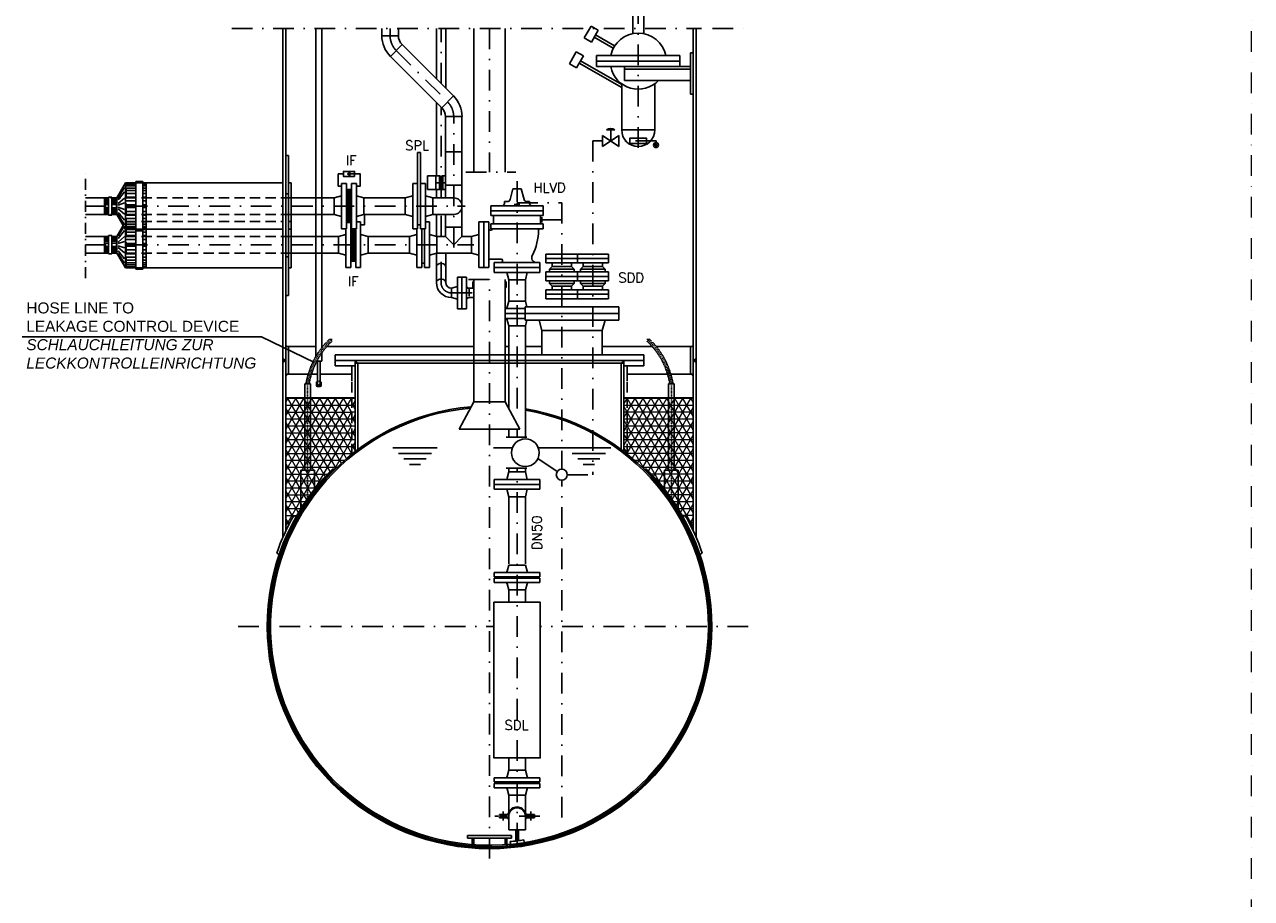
# Model space of a CAD drawing. Header units: inches. Extents: x -1548 to 30345, y -12744 to 2311.
# Tile 32 of 33: x 25890 to 30345, y -7111 to -3939. Entities that reach past the tile are written whole.
import ezdxf
from ezdxf.enums import TextEntityAlignment as Align

# ---------------------------------------------------------------- set-up
doc = ezdxf.new("R2010")
doc.units = ezdxf.units.IN
doc.header["$MEASUREMENT"] = 0
for name, pattern in [('DASHDOT', [1, 0.5, -0.25, 0, -0.25]), ('HIDDEN', [0.375, 0.25, -0.125]), ('JIS_02_1.0', [2, 1, -1])]:
    doc.linetypes.add(name, pattern=pattern)
doc.layers.get('0').update_dxf_attribs({"linetype": 'CONTINUOUS'})
for name, color, linetype in [('17', 7, 'CONTINUOUS'), ('2', 7, 'CONTINUOUS'), ('41', 7, 'CONTINUOUS'), ('42', 7, 'CONTINUOUS'), ('44', 7, 'CONTINUOUS'), ('6', 7, 'CONTINUOUS'), ('8', 7, 'CONTINUOUS')]:
    doc.layers.add(name, color=color, linetype=linetype)
doc.layers.add('Bemaßung', color=7, linetype='CONTINUOUS', lineweight=13)
doc.styles.add('ROMANS', font='ROMANS', dxfattribs={"height": 0.2})
pattern_1 = [(0, (17464.416, 4.603), (0, 25), []), (60, (17464.416, 4.603), (-21.650635, 12.5), []), (120, (17464.416, 4.603), (-21.650635, -12.5), [])]
pattern_2 = [(0, (18927.302, -12595.071), (0, 25), []), (60, (18927.302, -12595.071), (-21.650635, 12.5), []), (120, (18927.302, -12595.071), (-21.650635, -12.5), [])]

msp = doc.modelspace()

# ---------------------------------------------------------------- hatches: boundary and pattern name
h = msp.add_hatch(color=256)
h.dxf.hatch_style = 1
h.paths.add_polyline_path([(27062.1, -4480.8), (27071.5, -4486.2), (27071.5, -4475.4)])
at = {"linetype": 'Continuous', "lineweight": 5}
h = msp.add_hatch(dxfattribs=at)
h.set_pattern_fill('NET3', color=256, scale=40, angle=90)
h.set_pattern_definition([(90, (18629.955, -23632.2997), (-5, 3e-16), []), (150, (18629.955, -23632.2997), (-2.5, -4.330127), []), (210, (18629.955, -23632.2997), (2.5, -4.330127), [])])
h.paths.add_polyline_path([(27059.4, -4597.9), (27059.4, -4657.8), (27077.4, -4657.8), (27077.4, -4597.9)])
h.paths.add_polyline_path([(27059.4, -4537.9), (27059.4, -4597.9), (27077.4, -4597.9), (27077.4, -4537.9)])
h = msp.add_hatch(dxfattribs=at)
h.set_pattern_fill('NET3', color=256, scale=40, angle=90)
h.set_pattern_definition([(90, (18645.105, -23772.2997), (-5, 3e-16), []), (150, (18645.105, -23772.2997), (-2.5, -4.330127), []), (210, (18645.105, -23772.2997), (2.5, -4.330127), [])])
h.paths.add_polyline_path([(27074.5, -4737.9), (27074.5, -4797.8), (27092.5, -4797.8), (27092.5, -4737.9)])
h.paths.add_polyline_path([(27092.5, -4680.4), (27077.4, -4680.4), (27077.4, -4677.9), (27074.5, -4677.9), (27074.5, -4737.9), (27092.5, -4737.9)])
at = {"layer": '2', "linetype": 'Continuous', "lineweight": 5}
h = msp.add_hatch(dxfattribs=at)
h.set_pattern_fill('NET3', color=253, scale=200)
h.set_pattern_definition(pattern_1)
h.paths.add_polyline_path([(27078.4, -5293.3), (26838.4, -5293.3), (26838.4, -5425.7), (27078.4, -5425.7)])
h = msp.add_hatch(dxfattribs=at)
h.set_pattern_fill('NET3', color=253, scale=200)
h.set_pattern_definition(pattern_2)
h.paths.add_polyline_path([(27090.6, -5425.7), (27090.6, -5293.3), (27078.4, -5293.3), (27078.4, -5425.7)])
h = msp.add_hatch(dxfattribs=at)
h.set_pattern_fill('NET3', color=253, scale=200)
h.set_pattern_definition(pattern_2)
edge = h.paths.add_edge_path()
edge.add_line((28066.1, -5293.3), (28066.1, -5489.2))
edge.add_arc((27578.4, -6123.3), 800, 51.3178, 52.4331, ccw=False)
edge.add_line((28078.4, -5498.8), (28078.4, -5293.3))
edge.add_line((28078.4, -5293.3), (28066.1, -5293.3))
h = msp.add_hatch(dxfattribs=at)
h.set_pattern_fill('NET3', color=253, scale=200)
h.set_pattern_definition(pattern_2)
h.paths.add_polyline_path([(28318.4, -5293.3), (28078.4, -5293.3), (28078.4, -5498.8, -0.027574), (28144, -5557.6, -0.415496), (28154, -5557.7, -0.020074), (28197.5, -5605.7), (28318.4, -5605.7)])
h = msp.add_hatch(dxfattribs=at)
h.set_pattern_fill('NET3', color=253, scale=200)
h.set_pattern_definition(pattern_1)
h.paths.add_polyline_path([(27002.8, -5557.7, -0.415496), (27012.7, -5557.6, -0.027574), (27078.4, -5498.8), (27078.4, -5425.7), (26838.4, -5425.7), (26838.4, -5777.1, -0.017184), (26863.9, -5727.1), (26873.1, -5731.1, -0.067385)])
h = msp.add_hatch(dxfattribs=at)
h.set_pattern_fill('NET3', color=253, scale=200)
h.set_pattern_definition(pattern_2)
edge = h.paths.add_edge_path()
edge.add_line((27090.6, -5489.2), (27090.6, -5425.7))
edge.add_line((27090.6, -5425.7), (27078.4, -5425.7))
edge.add_line((27078.4, -5425.7), (27078.4, -5498.8))
edge.add_arc((27578.4, -6123.3), 800, 127.5669, 128.6822, ccw=False)
h = msp.add_hatch(dxfattribs=at)
h.set_pattern_fill('NET3', color=253, scale=200)
h.set_pattern_definition(pattern_2)
h.paths.add_polyline_path([(28318.4, -5605.7), (28197.5, -5605.7, -0.047247), (28283.6, -5731.1), (28292.8, -5727.1, -0.017184), (28318.4, -5777.1)])

# ---------------------------------------------------------------- linework, layer by layer
at = {"linetype": 'Continuous'}
for p, q in [((26180.8, -4567.7), (26110.8, -4567.7)), ((27272.4, -4567.7), (27122.4, -4567.7)), ((26180.8, -4628), (26110.8, -4628)), ((27272.4, -4628), (27122.4, -4628)), ((27074.5, -4820.4), (27074.5, -4657.8)), ((26180.8, -4707.7), (26110.8, -4707.7)), ((27287.5, -4707.7), (27137.5, -4707.7)), ((26180.8, -4768), (26110.8, -4768)), ((27287.5, -4768), (27137.5, -4768))]:
    msp.add_line(p, q, dxfattribs=at)
for p, q in [((26951.3, -5160.3), (26969.2, -5160.3)), ((26949.7, -5248.9), (26949.7, -5238.3)), ((26953.5, -5239.9), (26953.5, -5247.6)), ((26953.5, -5247.6), (26958.5, -5252.9)), ((26963.2, -5252.9), (26953.7, -5252.9)), ((26963.5, -5247.6), (26958.5, -5252.9)), ((26963.5, -5232.9), (26966, -5235.5)), ((26963.5, -5239.9), (26963.5, -5247.6)), ((26967.2, -5248.9), (26967.2, -5238.3))]:
    msp.add_line(p, q)
at = {"linetype": 'JIS_02_1.0', "lineweight": 5, "ltscale": 2}
msp.add_line((26953.5, -5232.9), (26950.9, -5235.5), dxfattribs=at)
for points in [[(26947.7, -3953.3), (26947.7, -5143.5)], [(26969.2, -5111.9), (26969.2, -3953.3)], [(27048.1, -4480.8), (27029.1, -4480.8), (27029.1, -4525.3), (27041.4, -4525.3)], [(27068.4, -4480.8), (27109, -4480.8), (27109, -4525.3), (27095.4, -4525.3)], [(27124.2, -4628), (27124.2, -4665.3), (27110.5, -4665.3)], [(26953.5, -5160.3), (26953.5, -5239.9)], [(26963.5, -5239.9), (26963.5, -5160.3)], [(26969.2, -5160.3), (26969.2, -5130.9)]]:
    msp.add_lwpolyline(points)
for points in [[(27088.6, -4489.8), (27088.6, -4471.8), (27048.1, -4471.8), (27048.1, -4489.8)], [(27062.1, -4480.8), (27071.5, -4486.2), (27071.5, -4475.4)]]:
    msp.add_lwpolyline(points, close=True)
for centre, start, end in [((26953.7, -5238.3), 135, 180), ((26953.7, -5248.9), 180, 270), ((26963.2, -5248.9), 270, 0), ((26963.2, -5238.3), 0, 45)]:
    msp.add_arc(centre, 4, start, end)
at = {"linetype": 'JIS_02_1.0', "lineweight": 5, "ltscale": 2, "extrusion": (0, 0, -1)}
msp.add_ellipse((26958.5, -5239.9), major_axis=(0, -6.29), ratio=0.795389, dxfattribs=at)
at = {"layer": '17', "color": 3, "linetype": 'DASHDOT', "lineweight": 5, "ltscale": 150}
msp.add_lwpolyline([(15745.7, -12743.9), (30345.4, -12743.9), (30345.4, 2311), (15745.7, 2311)], close=True, dxfattribs=at)
at = {"layer": '2', "linetype": 'HIDDEN', "ltscale": 5}
for p, q in [((26998.8, -5079.5), (27006.6, -5087.7)), ((28157.9, -5079.5), (28150.2, -5087.7))]:
    msp.add_line(p, q, dxfattribs=at)
at = {"layer": '2', "color": 7, "linetype": 'Continuous'}
for p, q in [((26907.2, -5243.3), (26907.2, -5556.7)), ((26928.5, -5243.3), (26928.5, -5556.7)), ((28228.2, -5243.3), (28228.2, -5556.7)), ((28249.5, -5243.3), (28249.5, -5556.7)), ((26892.8, -5556.7), (26892.8, -5697.5)), ((26892.8, -5556.7), (26942.8, -5556.7)), ((26942.8, -5556.7), (26942.8, -5625.9)), ((28213.9, -5556.7), (28213.9, -5625.9)), ((28263.9, -5556.7), (28213.9, -5556.7)), ((28263.9, -5556.7), (28263.9, -5697.5))]:
    msp.add_line(p, q, dxfattribs=at)
at = {"layer": '2', "linetype": 'Continuous'}
for p, q in [((26907.2, -5243.3), (26928.5, -5243.3)), ((28249.5, -5243.3), (28228.2, -5243.3))]:
    msp.add_line(p, q, dxfattribs=at)
at = {"layer": '2', "color": 7, "linetype": 'DASHDOT', "ltscale": 5}
for p, q in [((26917.8, -5243.3), (26917.8, -5669.2)), ((28238.9, -5243.3), (28238.9, -5669.2))]:
    msp.add_line(p, q, dxfattribs=at)
at = {"layer": '2', "linetype": 'Continuous', "lineweight": 5}
for p, q in [((27090.6, -5293.3), (26838.4, -5293.3)), ((28318.4, -5293.3), (28066.1, -5293.3))]:
    msp.add_line(p, q, dxfattribs=at)
at = {"layer": '2', "linetype": 'HIDDEN', "ltscale": 5}
for centre, radius, start, end in [((27193.6, -5287.4), 284.9, 133.1196, 171.092), ((27193.6, -5287.4), 273.6, 133.1196, 170.7205), ((27963.2, -5287.4), 273.6, 9.2795, 46.8804), ((27963.2, -5287.4), 284.9, 8.908, 46.8804)]:
    msp.add_arc(centre, radius, start, end, dxfattribs=at)
at = {"layer": '2', "linetype": 'DASHDOT', "ltscale": 5}
for centre, start, end in [((27193.6, -5287.4), 132.0514, 170.91), ((27963.2, -5287.4), 9.09, 47.9486)]:
    msp.add_arc(centre, 279.2, start, end, dxfattribs=at)
at = {"layer": '41', "color": 7, "linetype": 'Continuous', "ltscale": 150}
for p, q in [((28098.4, -3973.5), (28098.4, -3831.4)), ((28138.4, -3973.5), (28138.4, -3831.4)), ((27187.2, -3979), (27187.2, -3953.3)), ((27247.5, -3979), (27247.5, -3953.3)), ((27385.5, -4135.9), (27385.5, -3953.3)), ((27419.2, -4169.6), (27419.2, -3953.3)), ((27521.2, -3953.3), (27521.2, -4475.1)), ((27635.5, -3953.3), (27635.5, -4475.1)), ((27922.5, -3987.2), (27947.5, -3943.9)), ((27973.4, -3958.9), (27947.5, -3943.9)), ((27948.4, -4002.2), (27973.4, -3958.9)), ((28318.4, -3953.3), (28318.4, -5777.1)), ((28328.4, -3953.3), (28328.4, -5799.3)), ((27187.2, -3979), (27247.5, -3979)), ((27948.4, -4002.2), (27922.5, -3987.2)), ((28027.6, -4024.8), (27958.4, -3984.9)), ((28032.6, -4016.2), (27963.4, -3976.2)), ((27260.9, -4011.4), (27218.3, -4054)), ((27218.3, -4054), (27404.8, -4240.5)), ((27260.9, -4011.4), (27447.4, -4197.9)), ((27868.4, -4080.9), (27893.4, -4037.6)), ((27919.3, -4052.6), (27893.4, -4037.6)), ((27894.3, -4095.9), (27919.3, -4052.6)), ((27967.4, -4051.4), (28269.4, -4051.4)), ((27967.4, -4091.4), (27967.4, -4051.4)), ((28269.4, -4051.4), (28269.4, -4091.4)), ((28318.4, -4041.4), (28308.4, -4041.4)), ((28308.4, -4041.4), (28308.4, -4191.4)), ((27894.3, -4095.9), (27868.4, -4080.9)), ((28058.4, -4167.5), (27904.3, -4078.6)), ((28058.4, -4156), (27909.3, -4069.9)), ((27967.4, -4071.4), (28269.4, -4071.4)), ((28308.4, -4091.4), (27967.4, -4091.4)), ((28068.4, -4141.4), (28068.4, -4091.4)), ((28308.4, -4100.4), (28068.4, -4100.4)), ((28308.4, -4141.4), (28068.4, -4141.4)), ((28058.4, -4321.4), (28058.4, -4153.9)), ((28178.4, -4321.4), (28178.4, -4153.9)), ((27385.5, -4221.2), (27385.5, -4487.9)), ((27404.8, -4240.5), (27447.4, -4197.9)), ((28308.4, -4191.4), (28318.4, -4191.4)), ((27418.2, -4272.9), (27418.2, -4567.7)), ((27418.2, -4272.9), (27478.5, -4272.9)), ((27478.5, -4272.9), (27478.5, -4707.7)), ((28003.4, -4321.4), (28033.4, -4321.4)), ((28018.4, -4361), (28018.4, -4321.4)), ((28058.4, -4321.4), (28178.4, -4321.4)), ((27988.4, -4381), (27988.4, -4341)), ((28048.4, -4381), (27988.4, -4341)), ((27988.4, -4381), (28048.4, -4341)), ((28048.4, -4381), (28048.4, -4341)), ((27327.4, -4403.1), (27317.4, -4403.1)), ((27317.4, -4680.4), (27317.4, -4403.1)), ((27327.4, -4680.4), (27327.4, -4403.1)), ((27418.2, -4400.9), (27478.5, -4400.9)), ((27353.5, -4487.9), (27399.4, -4487.9)), ((27353.5, -4487.9), (27353.5, -4537.9)), ((27383.5, -4487.9), (27383.5, -4537.9)), ((27396.4, -4487.9), (27396.4, -4537.9)), ((27399.4, -4487.9), (27399.4, -4537.9)), ((27405.4, -4487.9), (27405.4, -4537.9)), ((27418.2, -4487.9), (27405.4, -4487.9)), ((27408.4, -4487.9), (27408.4, -4537.9)), ((27299.4, -4515.4), (27317.4, -4515.4)), ((27299.4, -4680.4), (27299.4, -4515.4)), ((27345.4, -4515.4), (27327.4, -4515.4)), ((27345.4, -4680.4), (27345.4, -4515.4)), ((27353.5, -4537.9), (27399.4, -4537.9)), ((27385.5, -4567.7), (27385.5, -4537.9)), ((27418.2, -4537.9), (27405.4, -4537.9)), ((27478.5, -4521.9), (27418.2, -4521.9)), ((27663.4, -4534.9), (27652.9, -4574)), ((27693.4, -4534.9), (27663.4, -4534.9)), ((27693.4, -4534.9), (27703.8, -4574)), ((27272.4, -4567.7), (27299.4, -4560.5)), ((27272.4, -4628), (27272.4, -4567.7)), ((27372.4, -4567.7), (27345.4, -4560.5)), ((27372.4, -4567.7), (27448.4, -4567.7)), ((27372.4, -4628), (27372.4, -4567.7)), ((27643.2, -4581.4), (27633.2, -4581.4)), ((27633.2, -4588.1), (27633.2, -4581.4)), ((27678.4, -4591.4), (27678.4, -4585.6)), ((27713.5, -4581.4), (27723.5, -4581.4)), ((27723.5, -4588.1), (27723.5, -4581.4)), ((27272.4, -4628), (27299.4, -4635.3)), ((27372.4, -4628), (27345.4, -4635.3)), ((27372.4, -4628), (27448.4, -4628)), ((27385.5, -4707.7), (27385.5, -4628)), ((27418.2, -4628), (27418.2, -4707.7)), ((27583.4, -4596.4), (27773.4, -4596.4)), ((27583.4, -4596.4), (27583.4, -4632.4)), ((27583.4, -4614.4), (27773.4, -4614.4)), ((27583.4, -4632.4), (27773.4, -4632.4)), ((27593.4, -4632.4), (27593.4, -4662.4)), ((27632.8, -4589.6), (27629.8, -4594.9)), ((27668.4, -4591.4), (27688.4, -4591.4)), ((27723.9, -4589.6), (27727, -4594.9)), ((27763.4, -4632.4), (27763.4, -4662.4)), ((27773.4, -4596.4), (27773.4, -4632.4)), ((27327.4, -4665.4), (27317.4, -4665.4)), ((27360.5, -4655.4), (27345.4, -4655.4)), ((27360.5, -4655.4), (27360.5, -4820.4)), ((27478.5, -4673.9), (27418.2, -4673.9)), ((27539.4, -4655.4), (27575.4, -4655.4)), ((27539.4, -4655.4), (27539.4, -4820.4)), ((27557.4, -4820.4), (27557.4, -4655.4)), ((27575.4, -4655.4), (27575.4, -4820.4)), ((27583.4, -4662.4), (27773.4, -4662.4)), ((27583.4, -4680.4), (27583.4, -4662.4)), ((27768.4, -4657.4), (27768.4, -4637.4)), ((27773.4, -4680.4), (27773.4, -4662.4)), ((27287.5, -4707.7), (27314.5, -4700.5)), ((27287.5, -4707.7), (27287.5, -4768)), ((27299.4, -4680.4), (27317.4, -4680.4)), ((27314.5, -4820.4), (27314.5, -4680.4)), ((27345.4, -4680.4), (27327.4, -4680.4)), ((27332.5, -4820.4), (27332.5, -4680.4)), ((27342.5, -4820.4), (27342.5, -4680.4)), ((27387.5, -4707.7), (27360.5, -4700.5)), ((27384.4, -4707.7), (27418.2, -4707.7)), ((27387.5, -4707.7), (27387.5, -4768)), ((27418.2, -4707.7), (27387.5, -4707.7)), ((27418.2, -4707.7), (27448.4, -4737.9)), ((27448.4, -4737.9), (27478.5, -4707.7)), ((27512.4, -4707.7), (27478.5, -4707.7)), ((27512.4, -4707.7), (27539.4, -4700.5)), ((27512.4, -4768), (27512.4, -4707.7)), ((27580.4, -4685.4), (27583.4, -4685.4)), ((27583.4, -4680.4), (27773.4, -4680.4)), ((27287.5, -4768), (27314.5, -4775.3)), ((27342.5, -4805.4), (27332.5, -4805.4)), ((27387.5, -4768), (27360.5, -4775.3)), ((27512.4, -4768), (27384.4, -4768)), ((27385.5, -4874.9), (27385.5, -4768)), ((27419.2, -4874.9), (27419.2, -4768)), ((27512.4, -4768), (27539.4, -4775.3)), ((27620.9, -4790.4), (27580.4, -4790.4)), ((27595.9, -4802.9), (27760.9, -4802.9)), ((27595.9, -4838.9), (27595.9, -4802.9)), ((27625.9, -4797.9), (27625.9, -4795.4)), ((27760.9, -4838.9), (27760.9, -4802.9)), ((27783.4, -4803.9), (27783.4, -4771.9)), ((27783.4, -4771.9), (28010.9, -4771.9)), ((27783.4, -4787.9), (28010.9, -4787.9)), ((28010.9, -4803.9), (27783.4, -4803.9)), ((27805.9, -4816.9), (27805.9, -4803.9)), ((27875.9, -4816.9), (27875.9, -4803.9)), ((27898.4, -4771.9), (27898.4, -4803.9)), ((27918.4, -4816.9), (27918.4, -4803.9)), ((27988.4, -4816.9), (27988.4, -4803.9)), ((28010.9, -4771.9), (28010.9, -4803.9)), ((27314.5, -4820.4), (27332.5, -4820.4)), ((27360.5, -4820.4), (27342.5, -4820.4)), ((27462.4, -4855.4), (27462.4, -4970.4)), ((27494.4, -4855.4), (27462.4, -4855.4)), ((27478.4, -4970.4), (27478.4, -4855.4)), ((27494.4, -4970.4), (27494.4, -4855.4)), ((27575.4, -4820.4), (27539.4, -4820.4)), ((27595.9, -4820.9), (27760.9, -4820.9)), ((27595.9, -4838.9), (27760.9, -4838.9)), ((27648.2, -4865.9), (27641, -4838.9)), ((27708.5, -4865.9), (27715.7, -4838.9)), ((27783.4, -4836.9), (27783.4, -4868.9)), ((27783.4, -4836.9), (28010.9, -4836.9)), ((27783.4, -4852.9), (28010.9, -4852.9)), ((27795.9, -4826.9), (27805.9, -4816.9)), ((27795.9, -4826.9), (27795.9, -4836.9)), ((27795.9, -4826.9), (27885.9, -4826.9)), ((27805.9, -4816.9), (27875.9, -4816.9)), ((27885.9, -4826.9), (27875.9, -4816.9)), ((27885.9, -4826.9), (27885.9, -4836.9)), ((27898.4, -4836.9), (27898.4, -4868.9)), ((27908.4, -4826.9), (27918.4, -4816.9)), ((27908.4, -4826.9), (27908.4, -4836.9)), ((27908.4, -4826.9), (27998.4, -4826.9)), ((27918.4, -4816.9), (27988.4, -4816.9)), ((27998.4, -4826.9), (27988.4, -4816.9)), ((27998.4, -4826.9), (27998.4, -4836.9)), ((28010.9, -4836.9), (28010.9, -4868.9)), ((27440.4, -4896), (27462.4, -4890.1)), ((27440.4, -4896), (27440.4, -4929.7)), ((27521.2, -4895.9), (27504.4, -4895.9)), ((27504.4, -4899.3), (27504.4, -4925)), ((27518.4, -4892.9), (27518.4, -4872.9)), ((27521.2, -4872.9), (27518.4, -4872.9)), ((27521.2, -4882.9), (27518.4, -4882.9)), ((27521.2, -4892.9), (27518.4, -4892.9)), ((27521.2, -5137.9), (27521.2, -4863.8)), ((27635.5, -5137.9), (27635.5, -4863.8)), ((27635.5, -4872.9), (27638.4, -4872.9)), ((27635.5, -4882.9), (27638.4, -4882.9)), ((27635.5, -4892.9), (27638.4, -4892.9)), ((27638.4, -4892.9), (27638.4, -4872.9)), ((27648.2, -4865.9), (27708.5, -4865.9)), ((27648.2, -4865.9), (27648.2, -4942.9)), ((27708.5, -4865.9), (27708.5, -4942.9)), ((27783.4, -4868.9), (28010.9, -4868.9)), ((27795.9, -4878.9), (27795.9, -4868.9)), ((27795.9, -4878.9), (27885.9, -4878.9)), ((27795.9, -4878.9), (27805.9, -4888.9)), ((27805.9, -4888.9), (27875.9, -4888.9)), ((27805.9, -4888.9), (27805.9, -4901.9)), ((27885.9, -4878.9), (27875.9, -4888.9)), ((27875.9, -4888.9), (27875.9, -4901.9)), ((27885.9, -4878.9), (27885.9, -4868.9)), ((27908.4, -4878.9), (27908.4, -4868.9)), ((27908.4, -4878.9), (27998.4, -4878.9)), ((27908.4, -4878.9), (27918.4, -4888.9)), ((27918.4, -4888.9), (27988.4, -4888.9)), ((27918.4, -4888.9), (27918.4, -4901.9)), ((27998.4, -4878.9), (27988.4, -4888.9)), ((27988.4, -4888.9), (27988.4, -4901.9)), ((27998.4, -4878.9), (27998.4, -4868.9)), ((27440.4, -4929.7), (27462.4, -4935.6)), ((27521.2, -4929.9), (27504.4, -4929.9)), ((27648.2, -4942.9), (27641.5, -4967.9)), ((27648.2, -4942.9), (27708.5, -4942.9)), ((27708.5, -4942.9), (27714.1, -4963.9)), ((28010.9, -4901.9), (27783.4, -4901.9)), ((27783.4, -4901.9), (27783.4, -4933.9)), ((27783.4, -4917.9), (28010.9, -4917.9)), ((27783.4, -4933.9), (28010.9, -4933.9)), ((27898.4, -4933.9), (27898.4, -4901.9)), ((28010.9, -4917.9), (28010.9, -4901.9)), ((28010.9, -4901.9), (28010.9, -4933.9)), ((27494.4, -4970.4), (27462.4, -4970.4)), ((27635.5, -4969.9), (27708.4, -4969.9)), ((27635.5, -4987.9), (28048.4, -4987.9)), ((27708.4, -4963.9), (27708.4, -5011.9)), ((27708.4, -4963.9), (28048.4, -4963.9)), ((28048.4, -4963.9), (28048.4, -5011.9)), ((27635.5, -5005.9), (27708.4, -5005.9)), ((27648.2, -5032.9), (27641.5, -5007.9)), ((27648.2, -5032.9), (27708.5, -5032.9)), ((27648.2, -5032.9), (27648.2, -5137.9)), ((27708.4, -5011.9), (28048.4, -5011.9)), ((27708.5, -5032.9), (27714.1, -5011.9)), ((27708.5, -5032.9), (27708.5, -5137.9)), ((27768.8, -5049.9), (27758.6, -5011.9)), ((27987.9, -5049.9), (27998.1, -5011.9)), ((27768.8, -5137.9), (27768.8, -5049.9)), ((27768.8, -5049.9), (27987.9, -5049.9)), ((27987.9, -5137.9), (27987.9, -5049.9)), ((26838.4, -5102.2), (26844, -5107.9)), ((26947.7, -5107.9), (26838.4, -5107.9)), ((26848.4, -5107.9), (26848.4, -5207.9)), ((26972.4, -5107.9), (26969.2, -5107.9)), ((27521.2, -5107.9), (26987.1, -5107.9)), ((27635.5, -5107.9), (27648.2, -5107.9)), ((27708.5, -5107.9), (27768.8, -5107.9)), ((28169.6, -5107.9), (27987.9, -5107.9)), ((28318.4, -5107.9), (28184.4, -5107.9)), ((28308.4, -5107.9), (28308.4, -5207.9)), ((28318.4, -5102.2), (28312.7, -5107.9)), ((26838.4, -5157.9), (26828.4, -5152.1)), ((26838.4, -5157.9), (26828.4, -5157.9)), ((26838.4, -5157.9), (26828.4, -5163.7)), ((27018.4, -5177.9), (27018.4, -5137.9)), ((28138.4, -5137.9), (27018.4, -5137.9)), ((27018.4, -5157.9), (28138.4, -5157.9)), ((27090.6, -5489.2), (27090.6, -5157.9)), ((27100.6, -5167.9), (27090.6, -5157.9)), ((27096.4, -5167.9), (27090.6, -5162.1)), ((27092.1, -5167.9), (27090.6, -5166.4)), ((27090.6, -5167.9), (28066.1, -5167.9)), ((27100.6, -5481.6), (27100.6, -5167.9)), ((27521.2, -5167.9), (27521.2, -5307.9)), ((27635.5, -5167.9), (27635.5, -5307.9)), ((27648.2, -5331.9), (27648.2, -5167.9)), ((27708.5, -5167.9), (27708.5, -5436.2)), ((28056.1, -5167.9), (28066.1, -5157.9)), ((28056.1, -5481.6), (28056.1, -5167.9)), ((28060.4, -5167.9), (28066.1, -5162.1)), ((28064.6, -5167.9), (28066.1, -5166.4)), ((28066.1, -5489.2), (28066.1, -5157.9)), ((28138.4, -5177.9), (28138.4, -5137.9)), ((28318.4, -5157.9), (28328.4, -5152.1)), ((28318.4, -5157.9), (28328.4, -5157.9)), ((28318.4, -5157.9), (28328.4, -5163.7)), ((26838.4, -5213.5), (26844, -5207.9)), ((26838.4, -5207.9), (26920, -5207.9)), ((26931.8, -5207.9), (26953.5, -5207.9)), ((26963.5, -5207.9), (27078.4, -5207.9)), ((27018.4, -5177.9), (27090.6, -5177.9)), ((27078.4, -5177.9), (27078.4, -5232.9)), ((28138.4, -5177.9), (28066.1, -5177.9)), ((28078.4, -5177.9), (28078.4, -5232.9)), ((28224.9, -5207.9), (28078.4, -5207.9)), ((28318.4, -5207.9), (28236.7, -5207.9)), ((28318.4, -5213.5), (28312.7, -5207.9)), ((27468.4, -5407.9), (27521.2, -5307.9)), ((27635.5, -5307.9), (27521.2, -5307.9)), ((27688.4, -5407.9), (27635.5, -5307.9)), ((27688.4, -5407.9), (27468.4, -5407.9)), ((27648.2, -5407.9), (27648.2, -5436.2)), ((27387.8, -5475.4), (27227.8, -5475.4)), ((27592.5, -5475.4), (27661.5, -5475.4)), ((28019.1, -5475.4), (27755.2, -5475.4)), ((27367.8, -5495.4), (27247.8, -5495.4)), ((27347.8, -5515.4), (27267.8, -5515.4)), ((27753.6, -5514.2), (27824.3, -5561.7)), ((27999.1, -5495.4), (27879.1, -5495.4)), ((27979.1, -5515.4), (27899.1, -5515.4)), ((27327.8, -5535.4), (27287.8, -5535.4)), ((27648.2, -5562.9), (27641, -5589.9)), ((27648.2, -5549.6), (27648.2, -5562.9)), ((27708.5, -5562.9), (27648.2, -5562.9)), ((27708.5, -5549.6), (27708.5, -5562.9)), ((27708.5, -5562.9), (27715.7, -5589.9)), ((27959.1, -5535.4), (27919.1, -5535.4)), ((27595.9, -5589.9), (27760.9, -5589.9)), ((27595.9, -5625.9), (27595.9, -5589.9)), ((27595.9, -5607.9), (27760.9, -5607.9)), ((27760.9, -5625.9), (27760.9, -5589.9)), ((27595.9, -5625.9), (27760.9, -5625.9)), ((27648.2, -5652.9), (27641, -5625.9)), ((27708.5, -5652.9), (27648.2, -5652.9)), ((27648.2, -5652.9), (27648.2, -5896)), ((27708.5, -5652.9), (27715.7, -5625.9)), ((27708.5, -5652.9), (27708.5, -5896)), ((26867.2, -5721.1), (26876.4, -5725.3)), ((28289.5, -5721.1), (28280.4, -5725.3)), ((26805.7, -5857.9), (26814.8, -5862.1)), ((28351.1, -5857.9), (28341.9, -5862.1)), ((27648.2, -6736), (27648.2, -6798.2)), ((27708.5, -6736), (27708.5, -6798.2)), ((27615.2, -6806), (27641.8, -6806)), ((27615.2, -6809), (27615.2, -6806)), ((27615.2, -6809), (27641.8, -6809)), ((27615.2, -6815), (27641.8, -6815)), ((27615.2, -6815), (27615.2, -6818)), ((27648.2, -6862), (27648.2, -6805.8)), ((27708.5, -6862), (27708.5, -6805.8)), ((27741.5, -6806), (27714.9, -6806)), ((27741.5, -6809), (27714.9, -6809)), ((27741.5, -6815), (27714.9, -6815)), ((27741.5, -6809), (27741.5, -6806)), ((27741.5, -6815), (27741.5, -6818)), ((27615.2, -6818), (27641.8, -6818)), ((27741.5, -6818), (27714.9, -6818)), ((27498.4, -6892.4), (27498.4, -6882.4)), ((27658.4, -6882.4), (27498.4, -6882.4)), ((27658.4, -6892.4), (27498.4, -6892.4)), ((27515.4, -6915.8), (27515.4, -6892.4)), ((27521.4, -6916.3), (27521.4, -6892.4)), ((27635.4, -6916.3), (27635.4, -6892.4)), ((27641.4, -6915.8), (27641.4, -6892.4)), ((27648.2, -6862), (27708.5, -6862)), ((27653.5, -6904.7), (27654.8, -6914.6)), ((27658.4, -6892.4), (27658.4, -6882.4)), ((27673.4, -6862), (27673.4, -6902.5)), ((27683.4, -6862), (27683.4, -6901.2)), ((27703.1, -6898.3), (27704.4, -6908.3))]:
    msp.add_line(p, q, dxfattribs=at)
at = {"layer": '41', "color": 7, "linetype": 'DASHDOT', "ltscale": 150}
for p, q in [((28118.4, -4385.8), (28118.4, -3823.4)), ((26642.6, -3953.3), (28348.4, -3953.3)), ((27217.4, -3979), (27217.4, -3953.3)), ((27402.4, -4152.8), (27402.4, -3953.3)), ((27578.4, -3953.3), (27578.4, -4475.1)), ((28388.4, -3953.3), (28508.9, -3953.3)), ((27239.6, -4032.7), (27426.1, -4219.2)), ((27402.4, -4567.7), (27402.4, -4238.1)), ((27448.4, -4747.9), (27448.4, -4272.9)), ((27953.4, -4361), (27988.4, -4361)), ((27953.4, -4361), (27953.4, -5572.9)), ((28183, -4361), (28048.4, -4361)), ((28183, -4361), (28183, -4367.1)), ((27493, -4475.1), (27674.2, -4475.1)), ((27387.2, -4512.9), (27420.6, -4512.9)), ((27678.4, -4507.4), (27678.4, -5389)), ((27678.4, -4585.6), (27840.9, -4585.6)), ((27840.9, -4585.6), (27840.9, -5552.9)), ((27402.4, -4707.7), (27402.4, -4628)), ((27768.4, -4647.4), (27840.9, -4647.4)), ((27402.4, -4874.9), (27402.4, -4768)), ((27502.5, -4863.8), (27646.6, -4863.8)), ((27578.4, -6966.2), (27578.4, -4863.8)), ((27440.4, -4912.9), (27521.2, -4912.9)), ((27678.4, -5436.2), (27678.4, -5407.9)), ((27639, -5436.2), (27718.8, -5436.2)), ((27639, -5549.6), (27718.8, -5549.6)), ((27678.4, -6912), (27678.4, -5549.6)), ((27840.9, -6816.9), (27840.9, -5592.9)), ((27860.9, -5572.9), (27953.4, -5572.9)), ((26665.2, -6123.3), (27590.9, -6123.3)), ((28517.6, -6123.3), (27765.9, -6123.3)), ((27761.5, -6812), (27598.3, -6812)), ((27761.5, -6812), (27606.2, -6812)), ((27627.7, -6796), (27627.7, -6828)), ((27729, -6796), (27729, -6828))]:
    msp.add_line(p, q, dxfattribs=at)
at = {"layer": '41', "linetype": 'Continuous', "ltscale": 150}
for p, q in [((26828.4, -3953.3), (26828.4, -5799.3)), ((26838.4, -3953.3), (26838.4, -5777.1)), ((26848.4, -4413.7), (26838.4, -4413.7)), ((26848.4, -4413.7), (26848.4, -4782)), ((26331.8, -4513.7), (26828.4, -4513.7)), ((26858.4, -4513.7), (26848.4, -4513.7)), ((26858.4, -4513.7), (26858.4, -4682)), ((27041.4, -4680.4), (27041.4, -4515.4)), ((27041.4, -4515.4), (27059.4, -4515.4)), ((27059.4, -4680.4), (27059.4, -4515.4)), ((27059.4, -4537.9), (27077.4, -4537.9)), ((27095.4, -4515.4), (27077.4, -4515.4)), ((27077.4, -4680.4), (27077.4, -4515.4)), ((27095.4, -4680.4), (27095.4, -4515.4)), ((26848.4, -4553.7), (26838.4, -4553.7)), ((27014.4, -4567.7), (26858.4, -4567.7)), ((27014.4, -4567.7), (27041.4, -4560.5)), ((27014.4, -4628), (27014.4, -4567.7)), ((27122.4, -4567.7), (27095.4, -4560.5)), ((27122.4, -4628), (27122.4, -4567.7)), ((27014.4, -4628), (26858.4, -4628)), ((27014.4, -4628), (27041.4, -4635.3)), ((27122.4, -4628), (27095.4, -4635.3)), ((26858.4, -4653.7), (26848.4, -4653.7)), ((27059.4, -4657.8), (27077.4, -4657.8)), ((27074.5, -4677.9), (27077.4, -4677.9)), ((27110.5, -4655.4), (27095.4, -4655.4)), ((27110.5, -4820.4), (27110.5, -4655.4)), ((26331.8, -4682), (26828.4, -4682)), ((26858.4, -4682), (26848.4, -4682)), ((26858.4, -4682), (26858.4, -4822)), ((27029.5, -4707.7), (26858.4, -4707.7)), ((27029.5, -4707.7), (27056.5, -4700.5)), ((27029.5, -4768), (27029.5, -4707.7)), ((27041.4, -4680.4), (27059.4, -4680.4)), ((27056.5, -4820.4), (27056.5, -4680.4)), ((27095.4, -4680.4), (27077.4, -4680.4)), ((27092.5, -4820.4), (27092.5, -4680.4)), ((27137.5, -4707.7), (27110.5, -4700.5)), ((27137.5, -4768), (27137.5, -4707.7)), ((26848.4, -4782), (26838.4, -4782)), ((26848.4, -4782), (26848.4, -4922)), ((27029.5, -4768), (26858.4, -4768)), ((27029.5, -4768), (27056.5, -4775.3)), ((27074.5, -4797.8), (27092.5, -4797.8)), ((27137.5, -4768), (27110.5, -4775.3)), ((26331.8, -4822), (26828.4, -4822)), ((26858.4, -4822), (26848.4, -4822)), ((27056.5, -4820.4), (27074.5, -4820.4)), ((27110.5, -4820.4), (27092.5, -4820.4)), ((26848.4, -4922), (26838.4, -4922)), ((27642.1, -5923.6), (27648.2, -5901)), ((27648.2, -5901), (27708.5, -5901)), ((27714.7, -5923.6), (27708.5, -5901)), ((27595.9, -5943), (27595.9, -5928)), ((27595.9, -5928), (27636.3, -5928)), ((27595.9, -5943), (27760.9, -5943)), ((27595.9, -5949), (27760.9, -5949)), ((27595.9, -5949), (27595.9, -5964)), ((27595.9, -5964), (27636.3, -5964)), ((27627.4, -5946), (27729.4, -5946)), ((27627.4, -5946), (27627.4, -5946)), ((27636.3, -5928), (27720.4, -5928)), ((27636.3, -5964), (27720.4, -5964)), ((27642.1, -5968.4), (27648.2, -5991)), ((27714.7, -5968.4), (27708.5, -5991)), ((27760.9, -5928), (27720.4, -5928)), ((27760.9, -5964), (27720.4, -5964)), ((27729.4, -5946), (27729.4, -5946)), ((27760.9, -5943), (27760.9, -5928)), ((27760.9, -5949), (27760.9, -5964)), ((27648.2, -5991), (27708.5, -5991)), ((27648.2, -5991), (27648.2, -6036)), ((27708.5, -5991), (27708.5, -6036)), ((27648.2, -6646), (27648.2, -6601)), ((27708.5, -6646), (27708.5, -6601)), ((27595.9, -6688), (27595.9, -6673)), ((27595.9, -6673), (27636.3, -6673)), ((27636.3, -6673), (27720.4, -6673)), ((27642.1, -6668.6), (27648.2, -6646)), ((27648.2, -6646), (27708.5, -6646)), ((27714.7, -6668.6), (27708.5, -6646)), ((27760.9, -6673), (27720.4, -6673)), ((27760.9, -6688), (27760.9, -6673)), ((27595.9, -6688), (27760.9, -6688)), ((27595.9, -6694), (27760.9, -6694)), ((27595.9, -6694), (27595.9, -6709)), ((27595.9, -6709), (27636.3, -6709)), ((27627.4, -6691), (27729.4, -6691)), ((27627.4, -6691), (27627.4, -6691)), ((27636.3, -6709), (27720.4, -6709)), ((27642.1, -6713.4), (27648.2, -6736)), ((27714.7, -6713.4), (27708.5, -6736)), ((27760.9, -6709), (27720.4, -6709)), ((27729.4, -6691), (27729.4, -6691)), ((27760.9, -6694), (27760.9, -6709)), ((27648.2, -6736), (27708.5, -6736))]:
    msp.add_line(p, q, dxfattribs=at)
at = {"layer": '41', "color": 7, "linetype": 'DASHDOT', "ltscale": 80}
msp.add_line((26110.8, -4858.9), (26110.8, -4476.9), dxfattribs=at)
at = {"layer": '41', "linetype": 'HIDDEN', "ltscale": 150}
for p, q in [((26258.4, -4682), (26258.4, -4513.7)), ((26331.8, -4513.7), (26258.4, -4513.7)), ((26858.4, -4567.7), (26180.8, -4567.7)), ((26858.4, -4628), (26180.8, -4628)), ((26258.4, -4653.7), (26828.4, -4653.7)), ((26258.4, -4822), (26258.4, -4653.7)), ((26331.8, -4682), (26258.4, -4682)), ((26858.4, -4707.7), (26258.4, -4707.7)), ((26858.4, -4768), (26258.4, -4768)), ((26331.8, -4822), (26258.4, -4822))]:
    msp.add_line(p, q, dxfattribs=at)
at = {"layer": '41', "linetype": 'DASHDOT', "ltscale": 150}
for p, q in [((26110.8, -4597.9), (27490.2, -4597.9)), ((26110.8, -4737.9), (27521.2, -4737.9))]:
    msp.add_line(p, q, dxfattribs=at)
at = {"layer": '41', "color": 7, "linetype": 'HIDDEN', "ltscale": 150}
for p, q in [((27521.2, -5132.9), (27521.2, -5167.9)), ((27635.5, -5132.9), (27635.5, -5167.9)), ((27648.2, -5137.9), (27648.2, -5167.9)), ((27708.5, -5167.9), (27708.5, -5137.9)), ((27078.4, -5498.8), (27078.4, -5232.9)), ((28078.4, -5498.8), (28078.4, -5232.9))]:
    msp.add_line(p, q, dxfattribs=at)
at = {"layer": '41', "color": 7, "linetype": 'Continuous', "ltscale": 150}
msp.add_lwpolyline([(28088.4, -4371), (28148.4, -4371), (28148.4, -4351), (28088.4, -4351)], close=True, dxfattribs=at)
at = {"layer": '41', "linetype": 'Continuous', "ltscale": 150}
msp.add_lwpolyline([(27594.4, -6036), (27762.4, -6036), (27762.4, -6601), (27594.4, -6601)], close=True, dxfattribs=at)
at = {"layer": '41', "color": 7, "linetype": 'Continuous', "ltscale": 150}
for centre, radius in [((28183, -4376.1), 9), ((28183, -4376.1), 3.5), ((28183, -4376.1), 2), ((28183, -4376.1), 0.5), ((27840.9, -5572.9), 20)]:
    msp.add_circle(centre, radius, dxfattribs=at)
for centre, radius, start, end in [((27293.4, -3979), 106.2, 180, 225), ((27293.4, -3979), 45.9, 180, 225), ((28118.4, -4071.4), 102, 11.3077, 168.6923), ((28118.4, -4071.4), 102, 191.3077, 316.6641), ((27372.4, -4272.9), 106.2, 0, 45), ((27372.4, -4272.9), 45.9, 0, 45), ((28018.4, -4337.2), 21.8, 46.3972, 133.6028), ((28118.4, -4321.4), 60, 180, 0), ((27448.4, -4597.9), 30.1, 270, 90), ((27630.2, -4588.1), 3, 330.0002, 0), ((27643.2, -4571.4), 10, 270, 344.9998), ((27713.5, -4571.4), 10, 195.0002, 270), ((27726.5, -4588.1), 3, 180, 209.9998), ((27627.2, -4593.4), 3, 270, 329.9995), ((27729.6, -4593.4), 3, 210.0005, 270), ((27580.4, -4680.4), 5, 180, 270), ((27583.4, -4680.4), 5, 270, 0), ((27556.2, -4684.2), 200, 332.9145, 359.6755), ((27761.2, -4685.4), 5, 90, 179.6755), ((27580.4, -4795.4), 5, 90, 180), ((27620.9, -4795.4), 5, 0, 90), ((27620.9, -4797.9), 5, 270, 0), ((27749.5, -4784.9), 18, 147.8001, 270), ((27440.4, -4874.9), 54.9, 180, 270), ((27440.4, -4874.9), 21.1, 180, 270), ((27504.4, -4885.9), 10, 180, 270), ((27504.4, -4939.9), 10, 90, 180), ((27578.4, -6123.3), 800, 94.7879, 80.6371), ((27578.4, -6123.3), 795, 95.019, 80.5777), ((27578.4, -6123.3), 800, 84.991, 85.2119), ((27708.4, -5492.9), 50, 270.1719, 270.1713), ((27578.4, -6123.3), 807, 135.2014, 44.7943), ((27578.4, -6123.3), 803, 135.2024, 44.7957), ((27010.7, -5559.6), 7, 45, 135.5013), ((27010.7, -5559.6), 3, 45, 135.5013), ((28146, -5559.6), 7, 44.4987, 135), ((28146, -5559.6), 3, 44.4987, 135), ((27578.4, -6123.3), 817, 150.5125, 161.0467), ((27578.4, -6123.3), 817, 18.9533, 29.4875), ((27641.8, -6801), 5, 270, 343.2417), ((27641.8, -6801), 8, 270, 343.2417), ((27641.8, -6823), 8, 37.111, 90), ((27678.4, -6812), 33.1, 16.7578, 163.2421), ((27678.4, -6812), 30.1, 0, 180), ((27714.9, -6801), 8, 196.7583, 270), ((27714.9, -6823), 8, 90, 142.889), ((27714.9, -6801), 5, 196.7583, 270), ((27641.8, -6823), 5, 16.7583, 90), ((27678.4, -6812), 33.1, 196.7578, 204.5633), ((27678.4, -6812), 33.1, 335.4367, 343.2421), ((27714.9, -6823), 5, 90, 163.2417), ((27578.4, -6123.3), 785, 275.4937, 279.1437)]:
    msp.add_arc(centre, radius, start, end, dxfattribs=at)
at = {"layer": '41', "color": 7, "linetype": 'DASHDOT', "ltscale": 150}
for centre, radius, start, end in [((27293.4, -3979), 76, 180, 225), ((27372.4, -4272.9), 76, 0, 45), ((27440.4, -4874.9), 38, 180, 270)]:
    msp.add_arc(centre, radius, start, end, dxfattribs=at)
at = {"layer": '41', "linetype": 'Continuous', "ltscale": 150}
for centre, radius, start, end in [((27636.3, -5922), 6, 270, 344.7718), ((27720.4, -5922), 6, 195.2282, 270), ((27624.4, -5946), 3, 0, 90), ((27624.4, -5946), 3, 270, 0), ((27636.3, -5970), 6, 15.2282, 90), ((27720.4, -5970), 6, 90, 164.7718), ((27732.4, -5946), 3, 90, 180), ((27732.4, -5946), 3, 180, 270), ((27636.3, -6667), 6, 270, 344.7718), ((27720.4, -6667), 6, 195.2282, 270), ((27624.4, -6691), 3, 0, 90), ((27624.4, -6691), 3, 270, 0), ((27636.3, -6715), 6, 15.2282, 90), ((27720.4, -6715), 6, 90, 164.7718), ((27732.4, -6691), 3, 90, 180), ((27732.4, -6691), 3, 180, 270)]:
    msp.add_arc(centre, radius, start, end, dxfattribs=at)
at = {"layer": '41', "color": 7, "linetype": 'Continuous', "ltscale": 150}
for centre in [(27402.4, -4818), (27402.4, -4874.9)]:
    msp.add_ellipse(centre, major_axis=(16.9, 0), ratio=0.70711, start_param=0, end_param=3.141593, dxfattribs=at)
at = {"layer": '44', "color": 252, "linetype": 'Continuous', "ltscale": 150}
for p, q in [((26256.6, -4513.3), (26225.3, -4567.6)), ((26252.6, -4530.4), (26229.3, -4566)), ((26256.6, -4513.3), (26256.6, -4597.9)), ((26294.2, -4513.3), (26256.6, -4513.3)), ((26294.2, -4518), (26256.6, -4518)), ((26294.2, -4524.3), (26256.6, -4524.3)), ((26294.2, -4532.1), (26256.6, -4532.1)), ((26294.2, -4541.5), (26256.6, -4541.5)), ((26294.2, -4508.6), (26294.2, -4597.9)), ((26319.2, -4508.6), (26294.2, -4508.6)), ((26319.2, -4597.9), (26319.2, -4508.6)), ((26331.8, -4513.3), (26319.2, -4513.3)), ((26331.8, -4518), (26319.2, -4518)), ((26331.8, -4524.3), (26319.2, -4524.3)), ((26331.8, -4532.1), (26319.2, -4532.1)), ((26331.8, -4541.5), (26319.2, -4541.5)), ((26331.8, -4513.3), (26331.8, -4597.9)), ((26180.8, -4567.6), (26180.8, -4597.9)), ((26195.1, -4567.6), (26180.8, -4567.6)), ((26195.1, -4569.4), (26180.8, -4569.4)), ((26195.1, -4572.1), (26180.8, -4572.1)), ((26195.1, -4575.6), (26180.8, -4575.6)), ((26195.1, -4580.1), (26180.8, -4580.1)), ((26195.1, -4585.4), (26180.8, -4585.4)), ((26195.1, -4565), (26195.1, -4597.9)), ((26207.5, -4565), (26195.1, -4565)), ((26207.5, -4597.9), (26207.5, -4565)), ((26225.3, -4567.6), (26207.5, -4567.6)), ((26225.3, -4569.4), (26207.5, -4569.4)), ((26225.3, -4572.1), (26207.5, -4572.1)), ((26225.3, -4575.6), (26207.5, -4575.6)), ((26225.3, -4580.1), (26207.5, -4580.1)), ((26225.3, -4585.4), (26207.5, -4585.4)), ((26225.3, -4567.6), (26225.3, -4597.9)), ((26252.6, -4546.5), (26229.3, -4575.2)), ((26252.6, -4568.4), (26229.3, -4588.2)), ((26252.6, -4586), (26229.3, -4594)), ((26294.2, -4552.5), (26256.6, -4552.5)), ((26294.2, -4565), (26256.6, -4565)), ((26294.2, -4579.1), (26256.6, -4579.1)), ((26331.8, -4552.5), (26319.2, -4552.5)), ((26331.8, -4565), (26319.2, -4565)), ((26331.8, -4579.1), (26319.2, -4579.1)), ((26195.1, -4591.7), (26180.8, -4591.7)), ((26180.8, -4628.1), (26180.8, -4597.9)), ((26195.1, -4604.1), (26180.8, -4604.1)), ((26195.1, -4610.3), (26180.8, -4610.3)), ((26195.1, -4615.7), (26180.8, -4615.7)), ((26195.1, -4620.1), (26180.8, -4620.1)), ((26195.1, -4623.7), (26180.8, -4623.7)), ((26195.1, -4626.3), (26180.8, -4626.3)), ((26195.1, -4628.1), (26180.8, -4628.1)), ((26195.1, -4630.8), (26195.1, -4597.9)), ((26207.5, -4630.8), (26195.1, -4630.8)), ((26225.3, -4591.7), (26207.5, -4591.7)), ((26207.5, -4597.9), (26207.5, -4630.8)), ((26225.3, -4604.1), (26207.5, -4604.1)), ((26225.3, -4610.3), (26207.5, -4610.3)), ((26225.3, -4615.7), (26207.5, -4615.7)), ((26225.3, -4620.1), (26207.5, -4620.1)), ((26225.3, -4623.7), (26207.5, -4623.7)), ((26225.3, -4626.3), (26207.5, -4626.3)), ((26225.3, -4628.1), (26207.5, -4628.1)), ((26225.3, -4628.1), (26225.3, -4597.9)), ((26256.6, -4682.4), (26225.3, -4628.1)), ((26252.6, -4609.7), (26229.3, -4601.8)), ((26252.6, -4627.4), (26229.3, -4607.5)), ((26252.6, -4649.3), (26229.3, -4620.6)), ((26252.6, -4665.4), (26229.3, -4629.8)), ((26294.2, -4593.2), (26256.6, -4593.2)), ((26256.6, -4682.4), (26256.6, -4597.9)), ((26294.2, -4602.6), (26256.6, -4602.6)), ((26294.2, -4616.7), (26256.6, -4616.7)), ((26294.2, -4630.8), (26256.6, -4630.8)), ((26294.2, -4687.1), (26294.2, -4597.9)), ((26331.8, -4593.2), (26319.2, -4593.2)), ((26319.2, -4597.9), (26319.2, -4687.1)), ((26331.8, -4602.6), (26319.2, -4602.6)), ((26331.8, -4616.7), (26319.2, -4616.7)), ((26331.8, -4630.8), (26319.2, -4630.8)), ((26331.8, -4682.4), (26331.8, -4597.9)), ((26248.2, -4667.9), (26225.3, -4707.6)), ((26251, -4672.8), (26229.3, -4706)), ((26294.2, -4643.3), (26256.6, -4643.3)), ((26294.2, -4654.3), (26256.6, -4654.3)), ((26294.2, -4663.6), (26256.6, -4663.6)), ((26294.2, -4671.5), (26256.6, -4671.5)), ((26294.2, -4677.7), (26256.6, -4677.7)), ((26331.8, -4643.3), (26319.2, -4643.3)), ((26331.8, -4654.3), (26319.2, -4654.3)), ((26331.8, -4663.6), (26319.2, -4663.6)), ((26331.8, -4671.5), (26319.2, -4671.5)), ((26331.8, -4677.7), (26319.2, -4677.7)), ((26180.8, -4707.6), (26180.8, -4737.9)), ((26195.1, -4707.6), (26180.8, -4707.6)), ((26195.1, -4709.4), (26180.8, -4709.4)), ((26195.1, -4712.1), (26180.8, -4712.1)), ((26195.1, -4715.6), (26180.8, -4715.6)), ((26195.1, -4720.1), (26180.8, -4720.1)), ((26195.1, -4705), (26195.1, -4737.9)), ((26207.5, -4705), (26195.1, -4705)), ((26207.5, -4737.9), (26207.5, -4705)), ((26225.3, -4707.6), (26207.5, -4707.6)), ((26225.3, -4709.4), (26207.5, -4709.4)), ((26225.3, -4712.1), (26207.5, -4712.1)), ((26225.3, -4715.6), (26207.5, -4715.6)), ((26225.3, -4720.1), (26207.5, -4720.1)), ((26225.3, -4707.6), (26225.3, -4737.9)), ((26252.6, -4686.5), (26229.3, -4715.2)), ((26252.6, -4708.4), (26229.3, -4728.2)), ((26294.2, -4682.4), (26256.6, -4682.4)), ((26256.6, -4682.4), (26256.6, -4737.9)), ((26294.2, -4692.5), (26256.6, -4692.5)), ((26294.2, -4705), (26256.6, -4705)), ((26294.2, -4719.1), (26256.6, -4719.1)), ((26319.2, -4687.1), (26294.2, -4687.1)), ((26294.2, -4687.1), (26294.2, -4737.9)), ((26331.8, -4682.4), (26319.2, -4682.4)), ((26319.2, -4737.9), (26319.2, -4687.1)), ((26331.8, -4692.5), (26319.2, -4692.5)), ((26331.8, -4705), (26319.2, -4705)), ((26331.8, -4719.1), (26319.2, -4719.1)), ((26331.8, -4682.4), (26331.8, -4737.9)), ((26195.1, -4725.4), (26180.8, -4725.4)), ((26195.1, -4731.7), (26180.8, -4731.7)), ((26180.8, -4768.1), (26180.8, -4737.9)), ((26195.1, -4744.1), (26180.8, -4744.1)), ((26195.1, -4750.3), (26180.8, -4750.3)), ((26195.1, -4755.7), (26180.8, -4755.7)), ((26195.1, -4760.1), (26180.8, -4760.1)), ((26195.1, -4763.7), (26180.8, -4763.7)), ((26195.1, -4766.3), (26180.8, -4766.3)), ((26195.1, -4770.8), (26195.1, -4737.9)), ((26225.3, -4725.4), (26207.5, -4725.4)), ((26225.3, -4731.7), (26207.5, -4731.7)), ((26207.5, -4737.9), (26207.5, -4770.8)), ((26225.3, -4744.1), (26207.5, -4744.1)), ((26225.3, -4750.3), (26207.5, -4750.3)), ((26225.3, -4755.7), (26207.5, -4755.7)), ((26225.3, -4760.1), (26207.5, -4760.1)), ((26225.3, -4763.7), (26207.5, -4763.7)), ((26225.3, -4766.3), (26207.5, -4766.3)), ((26225.3, -4768.1), (26225.3, -4737.9)), ((26252.6, -4726), (26229.3, -4734)), ((26252.6, -4749.7), (26229.3, -4741.8)), ((26252.6, -4767.4), (26229.3, -4747.5)), ((26252.6, -4789.3), (26229.3, -4760.6)), ((26294.2, -4733.2), (26256.6, -4733.2)), ((26256.6, -4822.4), (26256.6, -4737.9)), ((26294.2, -4742.6), (26256.6, -4742.6)), ((26294.2, -4756.7), (26256.6, -4756.7)), ((26294.2, -4827.1), (26294.2, -4737.9)), ((26331.8, -4733.2), (26319.2, -4733.2)), ((26319.2, -4737.9), (26319.2, -4827.1)), ((26331.8, -4742.6), (26319.2, -4742.6)), ((26331.8, -4756.7), (26319.2, -4756.7)), ((26331.8, -4822.4), (26331.8, -4737.9)), ((26195.1, -4768.1), (26180.8, -4768.1)), ((26207.5, -4770.8), (26195.1, -4770.8)), ((26225.3, -4768.1), (26207.5, -4768.1)), ((26256.6, -4822.4), (26225.3, -4768.1)), ((26252.6, -4805.4), (26229.3, -4769.8)), ((26294.2, -4770.8), (26256.6, -4770.8)), ((26294.2, -4783.3), (26256.6, -4783.3)), ((26294.2, -4794.3), (26256.6, -4794.3)), ((26294.2, -4803.6), (26256.6, -4803.6)), ((26294.2, -4811.5), (26256.6, -4811.5)), ((26331.8, -4770.8), (26319.2, -4770.8)), ((26331.8, -4783.3), (26319.2, -4783.3)), ((26331.8, -4794.3), (26319.2, -4794.3)), ((26331.8, -4803.6), (26319.2, -4803.6)), ((26331.8, -4811.5), (26319.2, -4811.5)), ((26294.2, -4817.7), (26256.6, -4817.7)), ((26294.2, -4822.4), (26256.6, -4822.4)), ((26319.2, -4827.1), (26294.2, -4827.1)), ((26331.8, -4817.7), (26319.2, -4817.7)), ((26331.8, -4822.4), (26319.2, -4822.4))]:
    msp.add_line(p, q, dxfattribs=at)
at = {"layer": '8', "linetype": 'Continuous'}
for p, q in [((25880.8, -5071.7), (26750.2, -5071.7)), ((26750.2, -5071.7), (26942.5, -5165.3))]:
    msp.add_line(p, q, dxfattribs=at)
at = {"layer": 'Bemaßung'}
msp.add_arc((26960.6, -5235.2), 4.33, 12.2886, 49.3793, dxfattribs=at)

# ---------------------------------------------------------------- texts
at = {"layer": '41', "color": 7, "linetype": 'Continuous', "ltscale": 150, "style": 'ROMANS'}
for s, p in [('SPL', (27271.9, -4395)), ('HLVD', (27737.8, -4547.9)), ('SDD', (28046.2, -4875.1))]:
    msp.add_text(s, height=35, dxfattribs=at).set_placement(p)
at = {"layer": '41', "linetype": 'Continuous', "ltscale": 150, "style": 'ROMANS'}
msp.add_text('SDL', height=35, dxfattribs=at).set_placement((27633.1, -6499.3))
at = {"layer": '42', "linetype": 'Continuous', "ltscale": 150, "style": 'ROMANS'}
for p in [(27056.9, -4431.4), (27063.5, -4871.3)]:
    msp.add_text('IF', height=35, dxfattribs=at).set_placement(p, align=Align.MIDDLE_LEFT)
at = {"layer": '6', "color": 7, "linetype": 'DASHDOT', "style": 'ROMANS'}
msp.add_text('DN50', height=35, rotation=90, dxfattribs=at).set_placement((27767.9, -5846))
at = {"layer": '8', "linetype": 'Continuous', "insert": (25896.4, -4947.4), "char_height": 40, "width": 864.914, "attachment_point": 1}
msp.add_mtext('{\\fArial|b0|i0|c0|p34;HOSE LINE TO\\PLEAKAGE CONTROL DEVICE\\P\\fArial|b0|i1|c0|p34;SCHLAUCHLEITUNG ZUR\\PLECKKONTROLLEINRICHTUNG}', dxfattribs=at)

doc.saveas('drawing.dxf')
